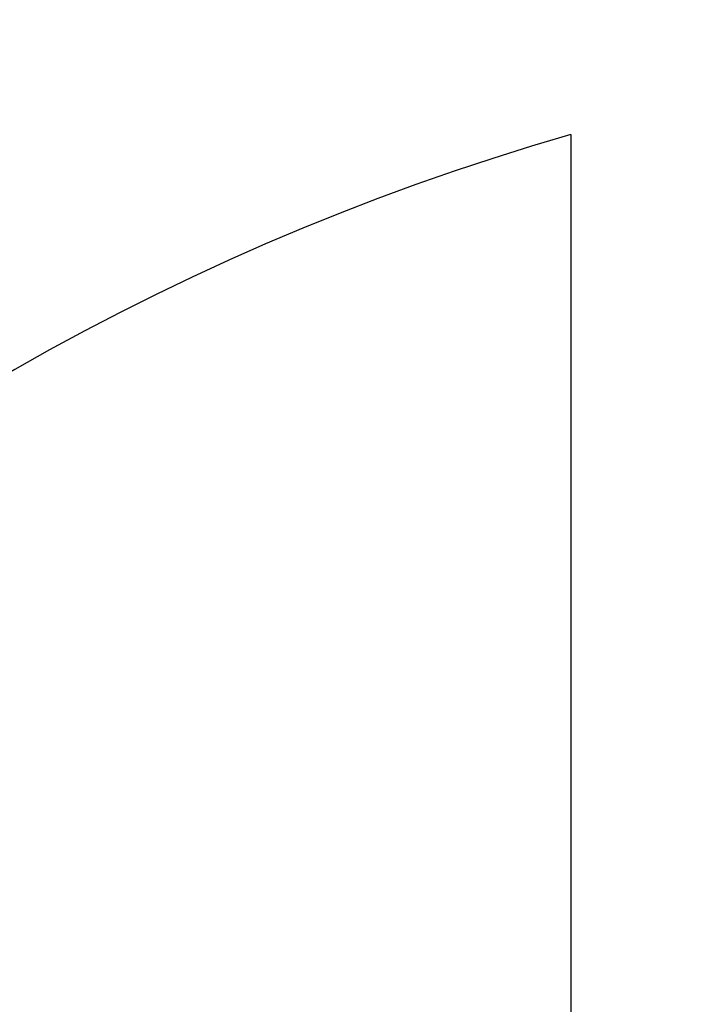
# Model space of a CAD drawing. Header units: millimetres. Extents: x 269 to 445, y 52 to 491.
# Tile 39 of 88: x 348.47 to 352.91, y 101.5 to 108.1. Entities that reach past the tile are written whole.
import ezdxf

# ---------------------------------------------------------------- set-up
doc = ezdxf.new("R2010")
doc.units = ezdxf.units.MM
doc.header["$LTSCALE"] = 47.498
doc.layers.get('0').update_dxf_attribs({"linetype": 'CONTINUOUS'})
doc.layers.add('KONSTR_EL', color=7, linetype='CONTINUOUS')

msp = doc.modelspace()

# ---------------------------------------------------------------- linework, layer by layer
at = {"color": 7, "linetype": 'CONTINUOUS'}
msp.add_arc((356.8653, 90.996), 60, 5.73917, 174.26083, dxfattribs=at)
at = {"layer": 'KONSTR_EL', "color": 4, "linetype": 'CONTINUOUS'}
msp.add_line((352.1653, 107.3333), (352.1653, 95.696), dxfattribs=at)
for radius in [34, 27.2, 20.4]:
    msp.add_circle((356.8653, 90.996), radius, dxfattribs=at)
for start, end in [(180, 90), (106.04967, 163.95033)]:
    msp.add_arc((356.8653, 90.996), 17, start, end, dxfattribs=at)

doc.saveas('drawing.dxf')
